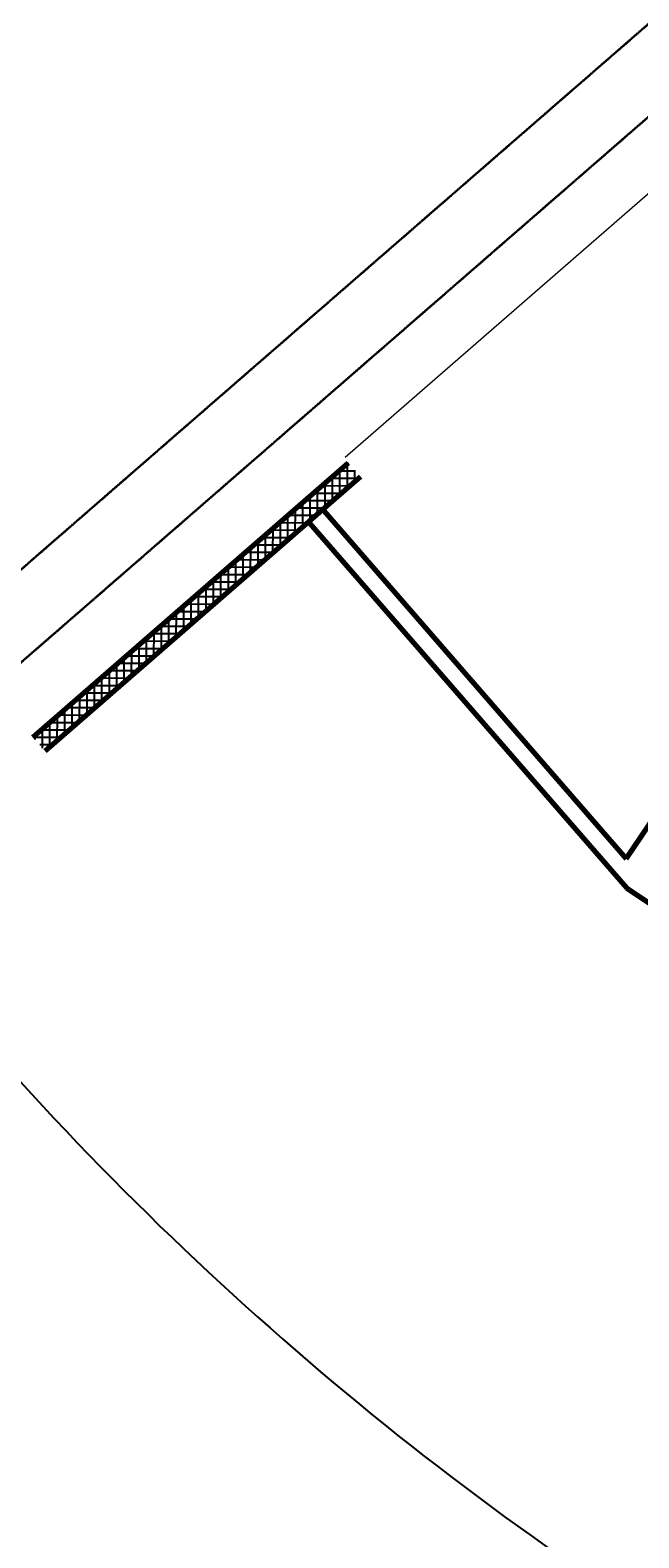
# Model space of a CAD drawing. Header units: millimetres. Extents: x 98667 to 994031, y -2704 to 533009.
# Tile 41 of 256: x 399954 to 406467, y 187470 to 203594. Entities that reach past the tile are written whole.
import ezdxf

# ---------------------------------------------------------------- set-up
doc = ezdxf.new("R2010")
doc.units = ezdxf.units.MM
doc.linetypes.add('HIDDEN', pattern=[0.375, 0.25, -0.125])
for name, color, linetype, lineweight in [('A-FLOR-PATT', 5, 'Continuous', 15), ('A-WALL-FULL', 6, 'Continuous', 70), ('A-WALL-PATT', 5, 'Continuous', 15), ('TDS - Facia line', 1, 'Continuous', 35)]:
    doc.layers.add(name, color=color, linetype=linetype, lineweight=lineweight)
doc.layers.add('A-WALL-PATT-50', color=5, linetype='Continuous')
doc.layers.add('STAIRCASE-7$0$A-WALL-HATCH', color=253, linetype='Continuous')
doc.styles.get("Standard").update_dxf_attribs({"font": 'arial.ttf'})

msp = doc.modelspace()

# ---------------------------------------------------------------- linework, layer by layer
at = {"layer": 'A-FLOR-PATT', "color": 251}
msp.add_line((406722.3896249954, 201978.0450118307, -0.0002129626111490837), (403325.7665338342, 199025.4055381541, -0.0002149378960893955), dxfattribs=at)
msp.add_arc((437839.8873842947, 176857.3727498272), 32554.52598813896, 150.4543894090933, 166.0764816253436, dxfattribs=at)
at = {"layer": 'A-WALL-FULL', "color": 251, "linetype": 'ByBlock'}
for p, q in [((399983.5380596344, 196033.9244890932), (403357.0898837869, 198966.5083506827)), ((403488.3016919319, 198815.5664351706), (400114.749865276, 195882.9825726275))]:
    msp.add_line(p, q, dxfattribs=at)
at = {"layer": 'A-WALL-FULL', "color": 251}
for p, q in [((403094.5229316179, 198453.3849781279), (406331.2325513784, 194729.9764807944)), ((402943.5810154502, 198322.1731725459), (406333.5952824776, 194422.407851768)), ((406331.2325509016, 194729.9764800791), (407725.1836954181, 196804.8089335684)), ((406333.5952824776, 194422.407851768), (409262.9592912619, 192454.3499994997))]:
    msp.add_line(p, q, dxfattribs=at)
at = {"layer": 'A-WALL-PATT', "color": 251, "linetype": 'Continuous'}
for p, q in [((403188.4932814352, 198554.9469606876), (403189.2255757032, 198820.5861339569)), ((403434.4463480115, 198877.5199204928), (403255.2885590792, 198878.0138093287)), ((403347.6252259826, 198693.2782497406), (403348.3575202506, 198958.9174227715)), ((403029.3613368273, 198416.6156716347), (403030.0936310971, 198682.2548451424)), ((403377.1311059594, 198718.9273196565), (403073.2441887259, 198719.7650524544)), ((402870.2293922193, 198278.2843825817), (402870.9616864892, 198543.923555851)), ((403195.086735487, 198560.6785627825), (402891.1998183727, 198561.5162955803)), ((403013.0423651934, 198402.4298059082), (402709.1554480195, 198403.2675387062)), ((402711.0974476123, 198139.9530935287), (402711.8297418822, 198405.5922670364)), ((402830.9979948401, 198244.1810490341), (402527.1110776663, 198245.0187818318)), ((402551.9655030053, 198001.6218047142), (402552.6977972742, 198267.2609777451)), ((402648.9536243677, 198085.9322921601), (402345.0667073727, 198086.7700249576)), ((402392.8335583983, 197863.2905156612), (402393.5658526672, 198128.9296889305)), ((402074.5696692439, 197586.6279377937), (402075.3019635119, 197852.2671108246)), ((402466.9092539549, 197927.683535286), (402163.0223370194, 197928.5212680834)), ((402233.7016138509, 197724.9592266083), (402234.4339081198, 197990.598400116)), ((401915.4377246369, 197448.2966487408), (401916.1700189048, 197713.93582201)), ((402284.8648836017, 197769.4347784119), (401980.9779666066, 197770.2725112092)), ((401756.3057800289, 197309.9653596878), (401757.0380742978, 197575.6045329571)), ((402102.8205132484, 197611.1860215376), (401798.933596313, 197612.0237543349)), ((401597.1738354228, 197171.6340711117), (401597.9061296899, 197437.2732439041)), ((401920.776142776, 197452.9372646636), (401616.8892259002, 197453.7749974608)), ((401738.7317723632, 197294.6885077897), (401434.8448554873, 197295.5262405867)), ((401438.0418908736, 197033.3027813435), (401438.7741851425, 197298.9419548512)), ((401556.68740201, 197136.4397509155), (401252.8004852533, 197137.2774837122)), ((401278.9099462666, 196894.9714925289), (401279.6422405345, 197160.6106653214)), ((400960.6460570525, 196618.3089146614), (400961.3783513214, 196883.9480876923)), ((401374.6430315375, 196978.1909940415), (401070.7561148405, 196979.0287268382)), ((401119.7780016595, 196756.640203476), (401120.5102959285, 197022.2793767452)), ((400801.5141124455, 196479.9776258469), (400802.2464067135, 196745.6167986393)), ((401192.5986612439, 196819.9422371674), (400888.7117444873, 196820.7799699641)), ((400642.3821678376, 196341.6463365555), (400643.1144621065, 196607.2855098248)), ((401010.5542908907, 196661.6934805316), (400706.6673741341, 196662.5312133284)), ((400483.2502232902, 196203.3150477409), (400483.9825175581, 196468.9542205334)), ((400828.5099204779, 196503.4447236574), (400524.6230037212, 196504.2824564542)), ((400324.1182786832, 196064.983758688), (400324.8505729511, 196330.6229314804)), ((400646.465550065, 196345.1959667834), (400342.578633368, 196346.0336995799)), ((400464.4211795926, 196186.9472099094), (400160.5342630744, 196187.7849427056)), ((400164.9863340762, 195926.652469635), (400165.7186283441, 196192.2916426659)), ((399978.490341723, 196029.5361845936), (399978.4898927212, 196029.5361858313)), ((400282.3768092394, 196028.6984530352), (399987.3740441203, 196029.5116946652)), ((400006.4587630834, 196007.5572366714), (400006.5866837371, 196053.9603536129))]:
    msp.add_line(p, q, dxfattribs=at)
at = {"layer": 'A-WALL-PATT-50', "color": 251, "linetype": 'Continuous'}
for p, q in [((403188.4932814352, 198554.9469606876), (403189.2255757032, 198820.5861339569)), ((403434.4463480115, 198877.5199204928), (403255.2885590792, 198878.0138093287)), ((403268.0592536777, 198624.1126048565), (403268.7915479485, 198889.7517786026)), ((403365.2807018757, 198957.0858928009), (403346.3107442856, 198957.1381877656)), ((403347.6252259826, 198693.2782497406), (403348.3575202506, 198958.9174227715)), ((403427.1911982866, 198762.4438941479), (403427.53036361, 198885.4758501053)), ((403029.3613368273, 198416.6156716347), (403030.0936310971, 198682.2548451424)), ((403377.1311059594, 198718.9273196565), (403073.2441887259, 198719.7650524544)), ((403108.9273091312, 198485.7813160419), (403109.6596033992, 198751.4204893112)), ((403468.1532911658, 198798.0516980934), (403164.2663739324, 198798.8894308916)), ((402870.2293922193, 198278.2843825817), (402870.9616864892, 198543.923555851)), ((403195.086735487, 198560.6785627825), (402891.1998183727, 198561.5162955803)), ((402949.7953645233, 198347.450026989), (402950.5276587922, 198613.0892002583)), ((403286.1089206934, 198639.8029412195), (402982.2220035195, 198640.6406740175)), ((402631.5314753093, 198070.7874491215), (402632.2637695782, 198336.4266221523)), ((403013.0423651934, 198402.4298059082), (402709.1554480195, 198403.2675387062)), ((402711.0974476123, 198139.9530935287), (402711.8297418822, 198405.5922670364)), ((402790.6634199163, 198209.118737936), (402791.3957141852, 198474.7579114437)), ((403104.0645503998, 198481.5541843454), (402800.1776332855, 198482.391917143)), ((402472.3995307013, 197932.4561600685), (402473.1318249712, 198198.0953333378)), ((402830.9979948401, 198244.1810490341), (402527.1110776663, 198245.0187818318)), ((402551.9655030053, 198001.6218047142), (402552.6977972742, 198267.2609777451)), ((402922.020179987, 198323.3054274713), (402618.1332629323, 198324.1431602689)), ((402313.2675861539, 197794.1248710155), (402313.9998804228, 198059.7640442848)), ((402648.9536243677, 198085.9322921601), (402345.0667073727, 198086.7700249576)), ((402392.8335583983, 197863.2905156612), (402393.5658526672, 198128.9296889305)), ((402739.9758095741, 198165.0566705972), (402436.0888925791, 198165.8944033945)), ((402074.5696692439, 197586.6279377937), (402075.3019635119, 197852.2671108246)), ((402154.1356415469, 197655.793582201), (402154.8679358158, 197921.4327552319)), ((402466.9092539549, 197927.683535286), (402163.0223370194, 197928.5212680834)), ((402233.7016138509, 197724.9592266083), (402234.4339081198, 197990.598400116)), ((402557.9314392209, 198006.8079137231), (402254.0445221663, 198007.6456465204)), ((402193.8426983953, 197690.3103999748), (401889.9557814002, 197691.1481327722)), ((401915.4377246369, 197448.2966487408), (401916.1700189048, 197713.93582201)), ((402284.8648836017, 197769.4347784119), (401980.9779666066, 197770.2725112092)), ((401995.0036969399, 197517.462293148), (401995.7359912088, 197783.1014664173)), ((402375.8870688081, 197848.5591568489), (402072.0001517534, 197849.3968896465)), ((402011.7983279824, 197532.0616431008), (401707.911411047, 197532.8993758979)), ((401756.3057800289, 197309.9653596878), (401757.0380742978, 197575.6045329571)), ((402102.8205132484, 197611.1860215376), (401798.933596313, 197612.0237543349)), ((401835.8717523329, 197379.1310040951), (401836.6040466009, 197644.7701773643)), ((401517.6078631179, 197102.4684259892), (401518.3401573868, 197368.1075994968)), ((401829.7539575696, 197373.8128862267), (401525.8670407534, 197374.6506190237)), ((401597.1738354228, 197171.6340711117), (401597.9061296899, 197437.2732439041)), ((401920.776142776, 197452.9372646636), (401616.8892259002, 197453.7749974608)), ((401676.739807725, 197240.7997150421), (401677.4721019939, 197506.438888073)), ((401647.7095871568, 197215.5641293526), (401343.8226703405, 197216.4018621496)), ((401358.4759185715, 196964.137137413), (401359.2082128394, 197229.7763102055)), ((401738.7317723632, 197294.6885077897), (401434.8448554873, 197295.5262405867)), ((401438.0418908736, 197033.3027813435), (401438.7741851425, 197298.9419548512)), ((401465.6652168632, 197057.3153724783), (401161.7782999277, 197058.1531052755)), ((401199.3439739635, 196825.8058483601), (401200.0762682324, 197091.4450213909)), ((401556.68740201, 197136.4397509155), (401252.8004852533, 197137.2774837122)), ((401278.9099462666, 196894.9714925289), (401279.6422405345, 197160.6106653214)), ((400960.6460570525, 196618.3089146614), (400961.3783513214, 196883.9480876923)), ((401283.6208463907, 196899.0666156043), (400979.7339296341, 196899.9043484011)), ((401040.2120293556, 196687.4745590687), (401040.9443236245, 196953.113732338)), ((401374.6430315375, 196978.1909940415), (401070.7561148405, 196979.0287268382)), ((401119.7780016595, 196756.640203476), (401120.5102959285, 197022.2793767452)), ((401101.5764759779, 196740.8178587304), (400797.6895593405, 196741.6555915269)), ((400801.5141124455, 196479.9776258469), (400802.2464067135, 196745.6167986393)), ((400881.0800847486, 196549.1432702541), (400881.8123790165, 196814.7824430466)), ((401192.5986612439, 196819.9422371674), (400888.7117444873, 196820.7799699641)), ((400919.5321056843, 196582.5691020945), (400615.6451889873, 196583.4068348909)), ((400642.3821678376, 196341.6463365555), (400643.1144621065, 196607.2855098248)), ((401010.5542908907, 196661.6934805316), (400706.6673741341, 196662.5312133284)), ((400721.9481401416, 196410.8119812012), (400722.6804344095, 196676.451154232)), ((400403.6842509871, 196134.1494033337), (400404.4165452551, 196399.7885763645)), ((400737.4877352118, 196424.3203452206), (400433.600818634, 196425.1580780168)), ((400483.2502232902, 196203.3150477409), (400483.9825175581, 196468.9542205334)), ((400828.5099204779, 196503.4447236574), (400524.6230037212, 196504.2824564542)), ((400562.8161955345, 196272.4806923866), (400563.5484898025, 196538.1198651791)), ((400244.5523063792, 195995.8181140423), (400245.2846006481, 196261.45728755)), ((400555.4433648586, 196266.0715883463), (400251.5564482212, 196266.9093211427)), ((400324.1182786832, 196064.983758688), (400324.8505729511, 196330.6229314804)), ((400646.465550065, 196345.1959667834), (400342.578633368, 196346.0336995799)), ((400373.3989944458, 196107.8228314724), (400069.512077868, 196108.6605642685)), ((400085.5831415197, 195916.5350513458), (400086.1526560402, 196123.1259980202)), ((400464.4211795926, 196186.9472099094), (400160.5342630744, 196187.7849427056)), ((400164.9863340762, 195926.652469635), (400165.7186283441, 196192.2916426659)), ((399978.490341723, 196029.5361845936), (399978.4898927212, 196029.5361858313)), ((400282.3768092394, 196028.6984530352), (399987.3740441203, 196029.5116946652)), ((400006.4587630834, 196007.5572366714), (400006.5866837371, 196053.9603536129)), ((400191.354624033, 195949.5740745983), (400056.5396884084, 195949.945722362))]:
    msp.add_line(p, q, dxfattribs=at)
at = {"layer": 'STAIRCASE-7$0$A-WALL-HATCH', "color": 251}
for start, end in [(217.8064120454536, 227.3324028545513), (227.3332968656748, 236.8592876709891)]:
    msp.add_arc((425305.0202829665, 215489.983272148), 34402.33566457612, start, end, dxfattribs=at)
at = {"layer": 'STAIRCASE-7$0$A-WALL-HATCH', "color": 251, "linetype": 'Continuous'}
msp.add_arc((401988.4153599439, 190193.7591802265), 0.1470450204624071, 359.9999999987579, 179.9999999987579, dxfattribs=at)
at = {"layer": 'TDS - Facia line', "color": 251, "linetype": 'HIDDEN'}
for p, q in [((412988.6875740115, 209240.5221386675), (391741.4388270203, 190770.5121105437)), ((413480.7318457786, 208674.4899538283), (391667.4532120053, 189712.4354923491))]:
    msp.add_line(p, q, dxfattribs=at)
msp.add_arc((438416.4754081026, 176602.5894448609), 32534.99993688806, 131.6870933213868, 191.8404008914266, dxfattribs=at)

# ---------------------------------------------------------------- texts
at = {"layer": 'STAIRCASE-7$0$A-WALL-HATCH', "color": 251}
msp.add_text('11442.5542', height=0.18, dxfattribs=at).set_placement((401988.5717855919, 190193.7442375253))

doc.saveas('drawing.dxf')
